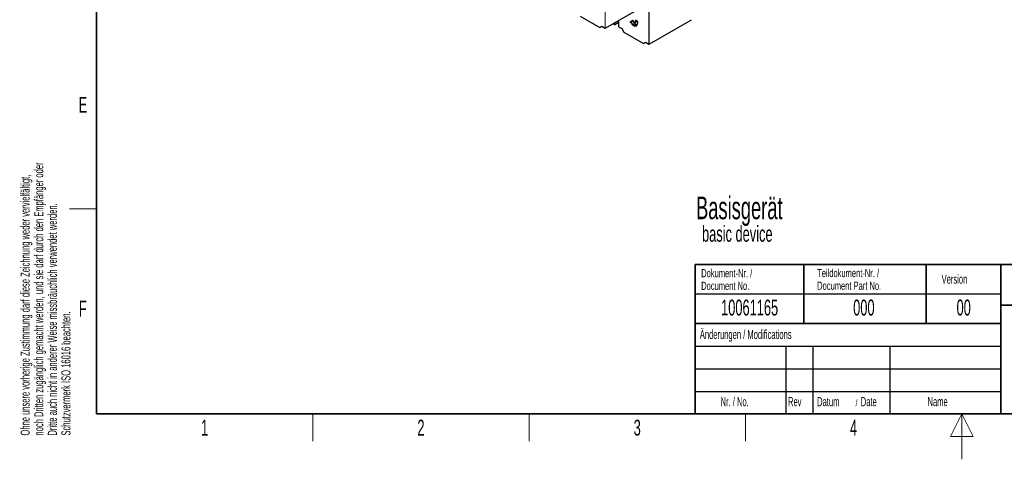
# Paper-space layout 'Blatt2' of a CAD drawing. Header units: millimetres. Extents: x 5 to 418, y 2 to 292.
# Tile 1 of 103: x 9 to 226, y 2 to 99. Entities that reach past the tile are written whole.
import ezdxf

# ---------------------------------------------------------------- set-up
doc = ezdxf.new("R2010")
doc.units = ezdxf.units.MM
doc.layers.add('SLD-0', color=7, linetype='Continuous')
doc.styles.add('SLDTEXTSTYLE0', font='TXT', dxfattribs={"width": 0.605})

psp = doc.layouts.new('Blatt2')

# ---------------------------------------------------------------- linework, layer by layer
at = {"color": 7, "linetype": 'Continuous', "lineweight": 18}
for p, q in [((138.26, 97.15), (138.26, 115.04)), ((138.3, 115.04), (138.3, 97.15)), ((147.91, 93.62), (147.91, 111.51)), ((147.95, 111.51), (147.95, 93.62)), ((140.33, 97.99), (140.33, 98.32)), ((140.38, 98.35), (140.38, 97.99)), ((141.23, 98.84), (141.23, 97.47)), ((144.41, 97.87), (144.38, 97.85)), ((144.97, 98.52), (144.95, 98.51)), ((145.41, 98.27), (145.38, 98.26)), ((144.59, 97.76), (144.57, 97.74))]:
    psp.add_line(p, q, dxfattribs=at)
at = {"color": 7, "linetype": 'Continuous', "lineweight": 25}
for p, q in [((138.3, 97.15), (147.67, 102.56)), ((132.74, 99.84), (137.1, 97.32)), ((140.05, 98.16), (140.33, 97.99)), ((140.38, 97.99), (141.23, 98.48)), ((141.23, 98.84), (141.23, 97.48)), ((144.36, 98.85), (143.77, 98.51)), ((143.79, 98.52), (143.77, 98.51)), ((143.77, 98.51), (144.09, 98.32)), ((144.36, 98.85), (143.79, 98.52)), ((143.79, 98.52), (144.11, 98.34)), ((143.85, 98.5), (144.36, 98.79)), ((144.12, 98.34), (143.85, 98.5)), ((144.11, 98.34), (144.09, 98.32)), ((144.95, 97.83), (144.36, 98.85)), ((144.38, 98.8), (144.36, 98.79)), ((144.36, 98.79), (144.86, 97.92)), ((144.38, 98.8), (144.89, 97.93)), ((144.57, 97.79), (144.38, 97.89)), ((144.38, 97.85), (144.57, 97.74)), ((144.41, 97.87), (144.59, 97.76)), ((144.86, 97.92), (144.59, 98.07)), ((144.64, 97.96), (144.61, 97.95)), ((144.61, 97.95), (144.65, 97.93)), ((144.65, 98.02), (144.63, 98.01)), ((144.63, 98.01), (144.95, 97.83)), ((144.64, 97.96), (144.64, 97.96)), ((144.65, 98.02), (144.92, 97.87)), ((144.86, 98.28), (144.84, 98.26)), ((144.84, 98.26), (144.86, 98.22)), ((144.86, 98.28), (144.88, 98.23)), ((144.89, 97.93), (144.86, 97.92)), ((145.42, 98.64), (144.95, 98.92)), ((144.95, 98.92), (144.95, 98.51)), ((144.97, 98.9), (144.97, 98.52)), ((145.01, 98.87), (144.98, 98.85)), ((144.98, 98.49), (144.98, 98.85)), ((144.98, 98.85), (145.38, 98.62)), ((145.01, 98.87), (145.41, 98.64)), ((145.41, 98.64), (145.38, 98.62)), ((145.38, 98.62), (145.38, 98.26)), ((145.41, 98.64), (145.41, 98.27)), ((145.42, 98.23), (145.42, 98.64)), ((147.95, 93.62), (157.32, 99.03)), ((137.1, 97.32), (137.53, 97.57)), ((137.53, 97.57), (138.26, 97.15)), ((141.23, 97.47), (141.96, 97.05)), ((141.96, 97.05), (142.39, 96.31)), ((142.39, 96.31), (146.75, 93.79)), ((145.15, 97.73), (145.17, 97.74)), ((146.75, 93.79), (147.18, 94.04)), ((147.18, 94.04), (147.91, 93.62))]:
    psp.add_line(p, q, dxfattribs=at)
for centre, radius, start, end in [((144.73, 98.4), 0.649, 186.8334, 237.1491), ((144.76, 98.41), 0.649, 186.8334, 237.1491), ((144.69, 98.37), 0.563, 182.6055, 237.3945), ((144.89, 98.17), 0.502, 230.7967, 9.214), ((144.9, 98.15), 0.524, 230.7967, 9.214), ((145.05, 98.08), 0.458, 180.6553, 196.5456), ((145.1, 98.1), 0.483, 184.529, 196.2958), ((145.08, 98.07), 0.451, 187.2404, 198.2668), ((144.68, 98.48), 0.268, 305.698, 5.6204), ((144.7, 98.49), 0.268, 305.698, 5.6204), ((144.69, 98.46), 0.293, 305.698, 5.6204), ((144.86, 98.2), 0.551, 304.0564, 7.2558), ((144.95, 98.25), 0.604, 234.3824, 294.3071)]:
    psp.add_arc(centre, radius, start, end, dxfattribs=at)
for centre, start_param, end_param in [((140.36, 98), 3.917956, 5.471299), ((138.28, 97.16), 3.917956, 5.471299), ((141.26, 97.48), 3.132557, 3.917956), ((147.93, 93.63), 3.917956, 5.471299)]:
    psp.add_ellipse(centre, major_axis=(0.0333, 0.0005), ratio=0.587275, start_param=start_param, end_param=end_param, dxfattribs=at)
at = {"layer": 'SLD-0', "lineweight": 35}
for p, q in [((26, 282.5), (26, 12)), ((158.12, 45), (225.62, 45)), ((158.12, 45), (158.12, 32)), ((182.12, 45), (182.12, 32)), ((209.12, 45), (209.12, 32)), ((225.62, 45), (225.62, 32)), ((225.62, 45), (266.33, 45)), ((225.62, 45), (225.62, 36)), ((225.62, 36), (266.33, 36)), ((225.62, 36), (225.62, 12)), ((158.12, 32), (158.12, 12)), ((158.12, 32), (225.62, 32)), ((225.62, 32), (225.62, 12)), ((26, 12), (408, 12)), ((158.12, 12), (225.62, 12)), ((225.62, 12), (266.33, 12))]:
    psp.add_line(p, q, dxfattribs=at)
at = {"layer": 'SLD-0', "lineweight": 18}
for p, q in [((20, 57.25), (26, 57.25)), ((73.75, 6), (73.75, 12)), ((121.5, 6), (121.5, 12)), ((169.25, 6), (169.25, 12)), ((217, 12), (214.5, 7)), ((217, 2), (217, 12)), ((219.5, 7), (217, 12)), ((214.5, 7), (219.5, 7))]:
    psp.add_line(p, q, dxfattribs=at)
at = {"layer": 'SLD-0'}
for p, q in [((158.12, 38.5), (225.62, 38.5)), ((158.12, 27), (225.62, 27)), ((178.12, 27), (178.12, 12)), ((184.12, 27), (184.12, 12)), ((201.12, 27), (201.12, 12)), ((158.12, 22), (225.62, 22)), ((158.12, 17), (225.62, 17))]:
    psp.add_line(p, q, dxfattribs=at)
at = {"layer": 'SLD-0', "lineweight": 25}
psp.add_line((158.12, 32), (225.62, 32), dxfattribs=at)

# ---------------------------------------------------------------- texts
at = {"layer": 'SLD-0', "char_height": 2, "attachment_point": 1, "rotation": 90, "style": 'SLDTEXTSTYLE0'}
for s, insert in [('noch Dritten zugänglich gemacht werden, und sie darf durch den Empfänger oder', (12.23, 7.24)), ('Ohne unsere vorherige Zustimmung darf diese Zeichnung weder vervielfältigt,', (9.23, 7.24)), ('Dritte auch nicht in anderer Weise missbräuchlich verwendet werden.', (15.23, 7.24)), ('Schutzvermerk ISO 16016 beachten.', (18.23, 7.24))]:
    psp.add_mtext(s, dxfattribs=dict(at, insert=insert))
at = {"layer": 'SLD-0', "style": 'SLDTEXTSTYLE0'}
for s, insert, char_height, attachment_point in [('E', (22.98, 82), 3.5, 2), ('Basisgerät', (158.33, 59.99), 5, 1), ('basic device', (159.65, 53.52), 3.5, 1), ('Dokument-Nr. /', (159.47, 43.99), 1.8, 1), ('Teildokument-Nr. /', (185.07, 44.01), 1.8, 1), ('Version', (212.55, 42.76), 2, 1), ('Document No.', (159.47, 41.19), 1.8, 1), ('Document Part No.', (185.07, 41.21), 1.8, 1), ('F', (22.95, 37), 3.5, 2), ('10061165', (170.16, 37.24), 3.5, 2), ('000', (195.38, 37.24), 3.5, 2), ('00', (217.42, 37.25), 3.5, 2), ('Änderungen / Modifications', (159.17, 30.56), 2, 1), ('Nr. / No.', (163.75, 15.72), 2, 1), ('Rev', (178.64, 15.72), 2, 1), ('Datum', (185.06, 15.72), 2, 1), ('/', (193.55, 15.22), 1.5, 1), ('Date', (194.7, 15.72), 2, 1), ('Name', (209.43, 15.73), 2, 1), ('1', (49.85, 10.74), 3.5, 2), ('2', (97.6, 10.74), 3.5, 2), ('3', (145.35, 10.74), 3.5, 2), ('4', (193.1, 10.74), 3.5, 2)]:
    psp.add_mtext(s, dxfattribs=dict(at, insert=insert, char_height=char_height, attachment_point=attachment_point))

doc.saveas('drawing.dxf')
